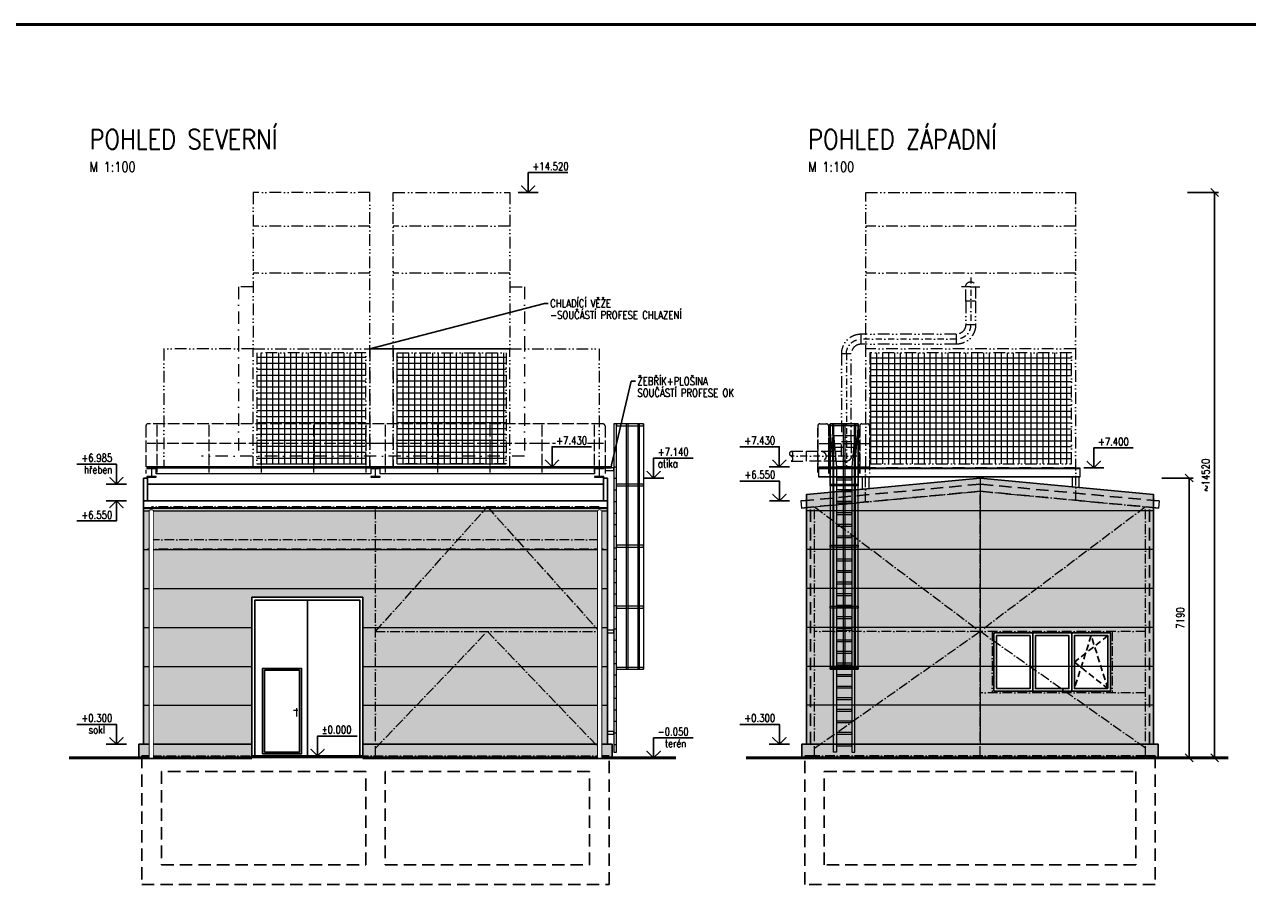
# Model space of a CAD drawing. Header units: millimetres. Extents: x -25606 to 96684, y -22894 to 47132.
# Tile 88 of 89: x 34845 to 66266, y 7219 to 29700. Entities that reach past the tile are written whole.
import ezdxf
from ezdxf import colors
from ezdxf.entities.mleader import LeaderData, LeaderLine
from ezdxf.math import Vec2, Vec3

# ---------------------------------------------------------------- set-up
doc = ezdxf.new("R2010")
doc.units = ezdxf.units.MM
doc.header["$LTSCALE"] = 50
doc.set_wipeout_variables(frame=1)
for name, pattern in [('A_CARA_07', [7, 5, -2]), ('A_CARA_15', [7.6, 5, -1.3, 0, -1.3]), ('A_CARA_16', [11.4, 6, -1.8, 0, -1.8, 0, -1.8]), ('ACAD_ISO04W100', [30, 24, -3, 0, -3]), ('DASHDOT', [25.4, 12.7, -6.35, 0, -6.35]), ('HIDDEN', [9.525, 6.35, -3.175])]:
    doc.linetypes.add(name, pattern=pattern)
doc.layers.get('Defpoints').update_dxf_attribs({"color": 132})
for name, color, linetype, lineweight in [('CA_KOTY', 3, 'Continuous', 25), ('CA_NEVHRA', 3, 'HIDDEN', 25), ('CA_OK18', 5, 'Continuous', 18), ('CA_OSY', 5, 'A_CARA_15', 18), ('CA_POHHRA18', 8, 'Continuous', 18), ('CA_POHHRA25', 7, 'Continuous', 25), ('CA_REZY', 1, 'Continuous', 50), ('CA_SRAFY', 9, 'Continuous', 13), ('CA_TEXT25', 7, 'Continuous', 25), ('CA_TEXT5', 1, 'Continuous', 50), ('CA_TG', 9, 'A_CARA_16', 13)]:
    doc.layers.add(name, color=color, linetype=linetype, lineweight=lineweight)
doc.layers.add('Obrysy', color=2, linetype='Continuous')
doc.layers.add('RAMECEK', color=1, linetype='Continuous', lineweight=50, plot=False)
doc.styles.add('ROMANS', font='romans.shx', dxfattribs={"width": 0.8})
doc.dimstyles.new('A-100_(2.5)', dxfattribs={"dimscale": 100, "dimtxt": 2, "dimasz": 2, "dimexe": 1, "dimexo": 2, "dimgap": 0, "dimtad": 0, "dimdec": 1, "dimrnd": 1, "dimtxsty": 'ROMANS', "dimblk1": 'OBLIQUE', "dimblk2": 'OBLIQUE', "dimsah": 1, "dimcen": 2, "dimclrd": 256, "dimclre": 256, "dimclrt": 256, "dimadec": 1, "dimazin": 2, "dimtfac": 0.714286, "dimtdec": 1, "dimtmove": 0, "dimatfit": 3, "dimldrblk": 'DOTSMALL', "dimfxl": 7, "dimfxlon": 1, "dimtvp": 1.142857, "dimtfill": 1, "dimtolj": 1, "dimlwd": -1, "dimlwe": -1, "dimarcsym": 0})

# ---------------------------------------------------------------- blocks, each defined once
blk = doc.blocks.new('*U165')
at = {"layer": 'CA_OK18'}
blk.add_lwpolyline([(-200, -20), (200, -20), (200, 20), (-200, 20)], close=True, dxfattribs=at)
blk = doc.blocks.new('*U166')
at = {"layer": 'CA_POHHRA18', "color": 0, "linetype": 'ByBlock', "lineweight": -2, "transparency": 16777216}
for p in [(0, 7128), (0, 6831), (0, 6534), (0, 6237), (0, 5940), (0, 5643), (0, 5346), (0, 5049), (0, 4752), (0, 4455), (0, 4158), (0, 3861), (0, 3564), (0, 3267), (0, 2970), (0, 2673), (0, 2376), (0, 2079), (0, 1782), (0, 1485), (0, 1188), (0, 891), (0, 594), (0, 297), (0, 0)]:
    blk.add_blockref('*U165', p, dxfattribs=at)
blk = doc.blocks.new('*U186')
at = {"layer": 'CA_OK18', "linetype": 'A_CARA_07', "ltscale": 0.1}
blk.add_lwpolyline([(-25, -19), (-25, 16), (-25, 18), (-23, 19), (-23, 19), (-22, 19), (-21, 19), (21, 19), (22, 19), (23, 19), (23, 19), (24, 18), (25, 17), (25, 16), (25, -19)], dxfattribs=at)
blk = doc.blocks.new('*U187')
at = {"layer": 'CA_POHHRA18', "color": 0, "linetype": 'ByBlock', "lineweight": -2, "transparency": 16777216}
for p in [(0, 7132.8), (0, 6835.6), (0, 6538.4), (0, 6241.2), (0, 5944), (0, 5646.8), (0, 5349.6), (0, 5052.4), (0, 4755.2), (0, 4458), (0, 4160.8), (0, 3863.6), (0, 3566.4), (0, 3269.2), (0, 2972), (0, 2674.8), (0, 2377.6), (0, 2080.4), (0, 1783.2), (0, 1486), (0, 1188.8), (0, 891.6), (0, 594.4), (0, 297.2), (0, 0)]:
    blk.add_blockref('*U186', p, dxfattribs=at)
blk = doc.blocks.new('OK_sever')
at = {"layer": 'CA_OK18', "linetype": 'ACAD_ISO04W100', "ltscale": 0.25}
for p, q in [((96, 8530), (-11596, 8530)), ((-11370, 8508), (-11370, 7280)), ((-10027, 8508), (-10027, 7280)), ((-8685, 8508), (-8685, 7280)), ((-7342, 8508), (-7342, 7280)), ((-6000, 8508), (-6000, 7280)), ((-5500, 8508), (-5500, 7280)), ((-4158, 8508), (-4158, 7280)), ((-2815, 8508), (-2815, 7280)), ((-1472, 8508), (-1472, 7280)), ((-130, 8508), (-130, 7280)), ((-11647, 8479), (-11647, 7260)), ((147, 8479), (147, 7260)), ((-11392, 8030), (-11612, 8030)), ((-10050, 8030), (-11348, 8030)), ((-8707, 8030), (-10005, 8030)), ((-7365, 8030), (-8663, 8030)), ((-6022, 8030), (-7320, 8030)), ((-5750, 8030), (-5978, 8030)), ((-5522, 8030), (-5750, 8030)), ((-4180, 8030), (-5478, 8030)), ((-2837, 8030), (-4135, 8030)), ((-1495, 8030), (-2793, 8030)), ((-152, 8030), (-1450, 8030)), ((112, 8030), (-108, 8030))]:
    blk.add_line(p, q, dxfattribs=at)
at = {"layer": 'CA_OK18'}
for p, q in [((692, 8530), (692, 2225)), ((742, 2225), (742, 8530)), ((991, 8530), (991, 2225)), ((1032, 2225), (1032, 8530)), ((1138, 8530), (1138, 2225)), ((1143, 2225), (1143, 8530))]:
    blk.add_line(p, q, dxfattribs=at)
for points in [[(370, 100), (440, 100), (440, 8530), (370, 8530)], [(440, 8480), (1138, 8480), (1138, 8530), (440, 8530)], [(305, 7430), (-11620, 7430), (-11620, 7400), (305, 7400)], [(-5870, 7248), (-11380, 7248), (-11380, 7400), (-5870, 7400)], [(-120, 7248), (-5630, 7248), (-5630, 7400), (-120, 7400)], [(147, 7330), (370, 7330), (370, 7400), (147, 7400)], [(440, 6935), (1138, 6935), (1138, 6985), (440, 6985)], [(440, 5365), (1138, 5365), (1138, 5415), (440, 5415)], [(440, 3795), (1138, 3795), (1138, 3845), (440, 3845)], [(210, 3165), (370, 3165), (370, 3235), (210, 3235)], [(440, 2225), (1138, 2225), (1138, 2275), (440, 2275)], [(210, 555), (370, 555), (370, 625), (210, 625)]]:
    blk.add_lwpolyline(points, close=True, dxfattribs=at)
for points in [[(-11380, 7400), (-11500, 7400), (-11620, 7400), (-11620, 7383), (-11526, 7383, -0.414393), (-11505, 7362), (-11505, 7198, -0.414038), (-11526, 7177), (-11620, 7177), (-11620, 7160), (-11380, 7160), (-11380, 7177), (-11474, 7177, -0.414185), (-11495, 7198), (-11495, 7362, -0.414238), (-11474, 7383), (-11380, 7383), (-11380, 7400)], [(-5630, 7400), (-5750, 7400), (-5870, 7400), (-5870, 7383), (-5776, 7383, -0.414393), (-5755, 7362), (-5755, 7198, -0.414038), (-5776, 7177), (-5870, 7177), (-5870, 7160), (-5630, 7160), (-5630, 7177), (-5724, 7177, -0.414185), (-5745, 7198), (-5745, 7362, -0.414238), (-5724, 7383), (-5630, 7383), (-5630, 7400)], [(120, 7400), (0, 7400), (-120, 7400), (-120, 7383), (-26, 7383, -0.414393), (-5, 7362), (-5, 7198, -0.414038), (-26, 7177), (-120, 7177), (-120, 7160), (120, 7160), (120, 7177), (26, 7177, -0.414185), (5, 7198), (5, 7362, -0.414238), (26, 7383), (120, 7383), (120, 7400)]]:
    blk.add_lwpolyline(points, format="xyb", close=True, dxfattribs=at)
at = {"layer": 'CA_OK18', "linetype": 'ACAD_ISO04W100', "ltscale": 0.25}
for centre, start, end in [((-11596, 8479), 90, 180), ((96, 8479), 0, 90)]:
    blk.add_arc(centre, 51, start, end, dxfattribs=at)
at = {"layer": 'CA_POHHRA18'}
blk.add_blockref('*U187', (405, 278), dxfattribs=at)
blk = doc.blocks.new('*U192')
for p, q in [((-128, 0), (-128, -375)), ((128, -375), (128, 0)), ((-128, -375), (128, -375))]:
    blk.add_line(p, q)
blk.add_arc((0, 0), 128, 0, 180)
blk = doc.blocks.new('*U193')
for p, q in [((375, 128), (375, -128)), ((128, -375), (-128, -375))]:
    blk.add_line(p, q)
for radius in [503, 247]:
    blk.add_arc((375, -375), radius, 90, 180)
blk = doc.blocks.new('*U189')
for p, q in [((375, 128), (375, -128)), ((128, -375), (-128, -375))]:
    blk.add_line(p, q)
for radius in [503, 247]:
    blk.add_arc((375, -375), radius, 90, 180)
blk = doc.blocks.new('*U190')
for p, q in [((-128, 0), (-128, -375)), ((128, -375), (128, 0)), ((-128, -375), (128, -375))]:
    blk.add_line(p, q)
blk.add_arc((0, 0), 128, 0, 180)
blk = doc.blocks.new('*U191')
for p, q in [((-128, 0), (-128, -375)), ((128, -375), (128, 0)), ((-128, -375), (128, -375))]:
    blk.add_line(p, q)
blk.add_arc((0, 0), 128, 0, 180)
blk = doc.blocks.new('tg_chl_věž')
h = blk.add_hatch()
h.set_pattern_fill('CTYSQ6ST', color=256)
h.set_pattern_definition([(0, (100, 100), (0, 152.4), []), (90, (100, 100), (-152.4, 9e-15), [])])
h.paths.add_polyline_path([(100, 100), (5288, 100), (5288, 2960), (100, 2960)])
for p, q in [((5388, 7074), (0, 7074)), ((0, 7074), (0, 0)), ((5388, 0), (5388, 7074)), ((0, 6209), (5388, 6209)), ((0, 5004), (5388, 5004)), ((2694, 4654), (2455, 4654)), ((2694, 4654), (2933, 4654)), ((2566, 4279), (2566, 3679)), ((2822, 4279), (2822, 3679)), ((3069, 3432), (5513, 3432)), ((3069, 3176), (5513, 3176)), ((0, 3060), (5388, 3060)), ((5760, 675), (5760, 2929)), ((6016, 2929), (6016, 675)), ((6163, 428), (6016, 428)), ((6538, 428), (6163, 428)), ((6163, 428), (6163, 172)), ((7305, 428), (6913, 428)), ((0, 0), (5388, 0)), ((6163, 172), (5888, 172)), ((6163, 172), (6538, 172)), ((7302, 172), (6913, 172))]:
    blk.add_line(p, q)
at = {"linetype": 'DASHDOT', "ltscale": 0.25}
for p, q in [((2694, 4893), (2694, 3679)), ((3069, 3304), (5513, 3304)), ((5888, 2929), (5888, 32)), ((5620, 300), (6913, 300)), ((6913, 300), (7306, 300))]:
    blk.add_line(p, q, dxfattribs=at)
blk.add_lwpolyline([(100, 2960), (5288, 2960), (5288, 100), (100, 100)], close=True)
for centre, start, end in [((3069, 3679), 179.9995, 269.9995), ((5513, 2929), 0.0005, 90.0005)]:
    blk.add_arc(centre, 375, start, end, dxfattribs=at)
for centre, start, end in [((7342, 364), 119.8132, 240.1868), ((7268, 364), 299.8132, 60.1868), ((7342, 235), 119.8132, 240.1868)]:
    blk.add_arc(centre, 74.2, start, end)
for name, p, rotation in [('*U192', (2694, 4654), 359.9995183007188), ('*U193', (2694, 3304), 89.99951830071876), ('*U191', (5888, 300), 180.0004816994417), ('*U190', (6538, 300), 90.00048169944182)]:
    blk.add_blockref(name, p, dxfattribs=dict(rotation=rotation))
at = {"xscale": -1, "rotation": 0.0004816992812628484}
blk.add_blockref('*U189', (5888, 3304), dxfattribs=at)
blk = doc.blocks.new('_Oblique')
at = {"color": 0, "linetype": 'ByBlock', "lineweight": -2}
blk.add_line((-0.5, -0.5), (0.5, 0.5), dxfattribs=at)
blk = doc.blocks.new('*D330')
at = {"layer": 'CA_KOTY', "transparency": 16777216}
for p, q in [((64066, 18047), (64866, 18047)), ((64766, 10858), (64766, 18047)), ((64173, 10858), (64866, 10858))]:
    blk.add_line(p, q, dxfattribs=at)
at = {"layer": 'Defpoints', "color": 0, "transparency": 16777216}
for p in [(59393, 18047), (64766, 18047), (63973, 10858)]:
    blk.add_point(p, dxfattribs=at)
at = {"layer": 'CA_KOTY', "transparency": 16777216, "xscale": 200, "yscale": 200, "zscale": 200}
for p, rotation in [((64766, 18047), 90), ((64766, 10858), 270)]:
    blk.add_blockref('_Oblique', p, dxfattribs=dict(at, rotation=rotation))
at = {"layer": 'CA_KOTY', "transparency": 16777216, "insert": (64538, 14453), "char_height": 200, "attachment_point": 5, "rotation": 90, "style": 'ROMANS', "bg_fill": 3, "box_fill_scale": 1.1, "bg_fill_color": 256, "bg_fill_true_color": 13158600, "bg_fill_transparency": 0}
blk.add_mtext('\\A1;7190', dxfattribs=at)
blk = doc.blocks.new('_DotSmall')
at = {"color": 0, "linetype": 'ByBlock', "const_width": 0.5}
blk.add_lwpolyline([(-0.0625, 0, 1), (0.0625, 0, 1)], format="xyb", close=True, dxfattribs=at)
blk = doc.blocks.new('*D331')
at = {"layer": 'CA_KOTY', "transparency": 16777216}
for p, q in [((64721, 25382), (65521, 25382)), ((65421, 10858), (65421, 25382)), ((64721, 10858), (65521, 10858))]:
    blk.add_line(p, q, dxfattribs=at)
at = {"layer": 'Defpoints', "color": 0, "transparency": 16777216}
for p in [(61847, 25382), (65421, 25382), (63973, 10858)]:
    blk.add_point(p, dxfattribs=at)
at = {"layer": 'CA_KOTY', "transparency": 16777216, "xscale": 200, "yscale": 200, "zscale": 200}
for p, rotation in [((65421, 25382), 90), ((65421, 10858), 270)]:
    blk.add_blockref('_Oblique', p, dxfattribs=dict(at, rotation=rotation))
at = {"layer": 'CA_KOTY', "transparency": 16777216, "insert": (65193, 18120), "char_height": 200, "attachment_point": 5, "rotation": 90, "style": 'ROMANS', "bg_fill": 3, "box_fill_scale": 1.1, "bg_fill_color": 256, "bg_fill_true_color": 13158600, "bg_fill_transparency": 0}
blk.add_mtext('\\A1;~14520', dxfattribs=at)
blk = doc.blocks.new('_Dot')
at = {"layer": 'Obrysy', "color": 0, "lineweight": -2}
blk.add_line((-0.5, 0), (-1, 0), dxfattribs=at)
at = {"layer": 'Obrysy', "color": 0, "const_width": 0.5}
blk.add_lwpolyline([(-0.25, 0, 1), (0.25, 0, 1)], format="xyb", close=True, dxfattribs=at)

msp = doc.modelspace()

# ---------------------------------------------------------------- hatches: boundary and pattern name
at = {"layer": 'CA_SRAFY', "transparency": 33554498}
h = msp.add_hatch(color=252, dxfattribs=at)
h.dxf.hatch_style = 1
h.paths.add_polyline_path([(59748.47, 12568.25), (59748.47, 14068.25), (62748.47, 14068.25), (62748.47, 12568.25)], flags=16)
h.paths.add_polyline_path([(63848.47, 17288.25), (63848.47, 17472.27), (63848.47, 17627.93), (59393.47, 18047.22), (54938.47, 17627.93), (54938.47, 17472.27), (54938.47, 17288.25), (54938.47, 11208.25), (63848.47, 11208.25)])
h = msp.add_hatch(color=252, dxfattribs=at)
h.dxf.hatch_style = 1
h.paths.add_polyline_path([(49822.75, 17276.63), (37902.75, 17276.63), (37902.75, 11208.25), (40687.75, 11208.25), (40687.75, 14983.25), (43537.75, 14983.25), (43537.75, 11208.25), (49822.75, 11208.25)])
at = {"layer": 'CA_SRAFY'}
h = msp.add_hatch(dxfattribs=at)
h.set_pattern_fill('AR-SAND', color=256, scale=3)
h.paths.add_polyline_path([(49942.75, 11208.25), (49822.75, 11208.25), (43537.75, 11208.25), (43537.75, 10858.25), (49942.75, 10858.25)])
h.paths.add_polyline_path([(40687.75, 11208.25), (37902.75, 11208.25), (37782.75, 11208.25), (37782.75, 10858.25), (40687.75, 10858.25), (40687.75, 10888.25)])
h = msp.add_hatch(dxfattribs=at)
h.set_pattern_fill('AR-SAND', color=256, scale=3)
h.set_pattern_definition([(37.5, (868.76, 0), (-4.8001, 146.82397), [0, -115.824, 0, -129.54, 0, -123.825]), (7.5, (868.76, 0), (134.857, 215.04753), [0, -62.484, 0, -104.394, 0, -40.005]), (327.5, (775.04, 0), (237.2977, 0.43116), [0, -38.1, 0, -137.16, 0, -179.07]), (317.5, (775.04, 0), (229.06694, 66.8788), [0, -19.05, 0, -89.916, 0, -102.87])])
h.paths.add_polyline_path([(63973.47, 11208.25), (63848.47, 11208.25), (54938.47, 11208.25), (54813.47, 11208.25), (54813.47, 10858.25), (63973.47, 10858.25)])
at = {"layer": 'CA_TG'}
h = msp.add_hatch(dxfattribs=at)
h.set_pattern_fill('CTYSQ6ST', color=256)
h.set_pattern_definition([(0, (43818.02, 18408.25), (0, 152.4), []), (90, (43818.02, 18408.25), (-152.4, 9e-15), [])])
h.paths.add_polyline_path([(43618.02, 18408.25), (40818.02, 18408.25), (40818.02, 21268.25), (43618.02, 21268.25)])
h = msp.add_hatch(dxfattribs=at)
h.set_pattern_fill('CTYSQ6ST', color=256)
h.set_pattern_definition([(0, (44418.02, 18408.25), (0, 152.4), []), (90, (44418.02, 18408.25), (-152.4, 9e-15), [])])
h.paths.add_polyline_path([(44418.02, 18408.25), (47218.02, 18408.25), (47218.02, 21268.25), (44418.02, 21268.25)])

# ---------------------------------------------------------------- linework, layer by layer
at = {"layer": 'CA_KOTY'}
for p, q in [((47527.56, 25382.25), (48045.33, 25382.25)), ((53978.18, 18338.25), (54495.95, 18338.25)), ((62057.01, 18308.25), (62574.78, 18308.25)), ((50749.93, 18047.22), (51267.7, 18047.22)), ((36948.33, 17891.56), (37466.1, 17891.56)), ((36948.33, 17458.32), (37466.1, 17458.32)), ((53981.29, 17458.32), (54499.06, 17458.32)), ((36948.33, 11208.25), (37466.1, 11208.25)), ((53979.04, 11208.25), (54496.81, 11208.25)), ((50749.93, 10858.25), (51267.7, 10858.25))]:
    msp.add_line(p, q, dxfattribs=at)
for points in [[(47618.44, 25550.25), (47786.44, 25382.25), (47954.44, 25550.25), (47786.44, 25382.25), (47618.44, 25550.25), (47786.44, 25382.25), (47786.44, 25894.09), (48800.71, 25894.09)], [(48230.32, 18506.25), (48398.32, 18338.25), (48566.32, 18506.25), (48398.32, 18338.25), (48230.32, 18506.25), (48398.32, 18338.25), (48398.32, 18850.09), (49412.59, 18850.09)], [(50840.82, 18215.22), (51008.82, 18047.22), (51176.82, 18215.22), (51008.82, 18047.22), (50840.82, 18215.22), (51008.82, 18047.22), (51008.82, 18559.06), (52023.09, 18559.06)], [(54405.07, 18506.25), (54237.07, 18338.25), (54069.07, 18506.25), (54237.07, 18338.25), (54405.07, 18506.25), (54237.07, 18338.25), (54237.07, 18850.09), (53222.8, 18850.09)], [(62147.9, 18476.25), (62315.9, 18308.25), (62483.9, 18476.25), (62315.9, 18308.25), (62147.9, 18476.25), (62315.9, 18308.25), (62315.9, 18820.09), (63330.16, 18820.09)], [(37375.21, 18059.56), (37207.21, 17891.56), (37039.21, 18059.56), (37207.21, 17891.56), (37375.21, 18059.56), (37207.21, 17891.56), (37207.21, 18403.39), (36192.95, 18403.39)], [(54408.18, 17626.32), (54240.18, 17458.32), (54072.18, 17626.32), (54240.18, 17458.32), (54408.18, 17626.32), (54240.18, 17458.32), (54240.18, 17970.16), (53225.91, 17970.16)], [(37375.21, 17290.32), (37207.21, 17458.32), (37039.21, 17290.32), (37207.21, 17458.32), (37375.21, 17290.32), (37207.21, 17458.32), (37207.21, 16946.49), (36192.95, 16946.49)], [(37375.21, 11376.25), (37207.21, 11208.25), (37039.21, 11376.25), (37207.21, 11208.25), (37375.21, 11376.25), (37207.21, 11208.25), (37207.21, 11720.09), (36192.95, 11720.09)], [(54405.93, 11376.25), (54237.93, 11208.25), (54069.93, 11376.25), (54237.93, 11208.25), (54405.93, 11376.25), (54237.93, 11208.25), (54237.93, 11720.09), (53223.66, 11720.09)], [(42207.66, 11076.25), (42375.66, 10908.25), (42543.66, 11076.25), (42375.66, 10908.25), (42207.66, 11076.25), (42375.66, 10908.25), (42375.66, 11420.09), (43389.93, 11420.09)], [(50840.82, 11026.25), (51008.82, 10858.25), (51176.82, 11026.25), (51008.82, 10858.25), (50840.82, 11026.25), (51008.82, 10858.25), (51008.82, 11370.09), (52023.09, 11370.09)]]:
    msp.add_lwpolyline(points, dxfattribs=at)
at = {"layer": 'CA_NEVHRA'}
for p, q in [((55038.47, 11208.25), (55038.47, 17298.37)), ((63748.47, 11208.25), (63748.47, 17298.37))]:
    msp.add_line(p, q, dxfattribs=at)
for points in [[(63996.59, 17458.32), (59393.47, 17891.56), (54790.35, 17458.33)], [(63979.49, 17276.63), (59393.47, 17708.25), (54807.45, 17276.63)], [(38112.75, 10908.25), (37862.75, 10908.25), (37862.75, 7608.25), (49862.75, 7608.25), (49862.75, 10908.25), (49612.75, 10908.25)], [(63643.46, 10908.25), (63893.47, 10908.25), (63893.47, 7608.25), (54893.47, 7608.25), (54893.47, 10908.25), (55143.47, 10908.25)]]:
    msp.add_lwpolyline(points, dxfattribs=at)
at = {"layer": 'CA_NEVHRA', "color": 8, "ltscale": 0.5}
for points in [[(62678.47, 12638.25), (62248.47, 13998.25), (61818.47, 12638.25)], [(62678.47, 13998.25), (61818.47, 13318.25), (62678.47, 12638.25)]]:
    msp.add_lwpolyline(points, dxfattribs=at)
at = {"layer": 'CA_NEVHRA'}
for points in [[(43612.75, 10508.25), (38362.75, 10508.25), (38362.75, 8108.25), (43612.75, 8108.25)], [(49362.75, 10508.25), (44112.75, 10508.25), (44112.75, 8108.25), (49362.75, 8108.25)], [(55393.47, 10508.25), (63393.47, 10508.25), (63393.47, 8108.25), (55393.47, 8108.25)]]:
    msp.add_lwpolyline(points, close=True, dxfattribs=at)
at = {"layer": 'CA_OK18', "linetype": 'ACAD_ISO04W100', "ltscale": 0.25}
for p, q in [((55228.22, 19416), (55228.22, 18188.25)), ((55503.47, 19416), (55503.47, 18168.25)), ((56303.47, 19416), (56303.47, 18168.25)), ((55263.22, 18938.25), (55481.22, 18938.25)), ((55525.72, 18938.25), (56281.22, 18938.25))]:
    msp.add_line(p, q, dxfattribs=at)
at = {"layer": 'CA_OK18'}
for p, q in [((55546.56, 17893.25), (55546.56, 19388.25)), ((55555.25, 17893.25), (55555.25, 19388.25)), ((55609.32, 19438.25), (55609.32, 13133.25)), ((55641.46, 13133.25), (55641.46, 19438.25)), ((55878.47, 19438.25), (55878.47, 13133.25)), ((55928.47, 13133.25), (55928.47, 19438.25)), ((56165.47, 13133.25), (56165.47, 19438.25)), ((56197.61, 13133.25), (56197.61, 19438.25)), ((56251.69, 19388.25), (56251.69, 17893.25)), ((56260.37, 19388.25), (56260.37, 17893.25)), ((55253.47, 18291.25), (61953.47, 18291.25)), ((55253.47, 18085.25), (61953.47, 18085.25))]:
    msp.add_line(p, q, dxfattribs=at)
at = {"layer": 'CA_OK18', "linetype": 'ACAD_ISO04W100', "ltscale": 0.2}
for p, q in [((55263.22, 18938.25), (55481.22, 18938.25)), ((55620.47, 19138.25), (56186.47, 19138.25)), ((56325.72, 18938.25), (56553.47, 18938.25)), ((56325.72, 18938.25), (56553.47, 18938.25))]:
    msp.add_line(p, q, dxfattribs=at)
for points in [[(55228.22, 18188.25), (55228.22, 19387.25, -0.41421356), (55279.22, 19438.25), (55452.47, 19438.25, -0.41421356), (55503.47, 19387.25), (55503.47, 18168.25)], [(56303.47, 18168.25), (56303.47, 19387.25, -0.41421356), (56354.47, 19438.25), (56502.47, 19438.25, -0.41421356), (56553.47, 19387.25), (56553.47, 18168.25)]]:
    msp.add_lwpolyline(points, format="xyb", dxfattribs=at)
at = {"layer": 'CA_OK18'}
for points in [[(55703.47, 11008.25), (55633.47, 11008.25), (55633.47, 18335.08), (55533.75, 19431.91), (55603.47, 19438.25), (55703.47, 18335.08)], [(55541.64, 13133.25), (56265.29, 13133.25), (56265.29, 19438.25), (55541.64, 19438.25)], [(55545.47, 19438.25), (56261.47, 19438.25), (56261.47, 19388.25), (55545.47, 19388.25)], [(56103.47, 11008.25), (56173.47, 11008.25), (56173.47, 18335.08), (56273.18, 19431.91), (56203.47, 19438.25), (56103.47, 18335.08)], [(56553.47, 18308.25), (55253.47, 18308.25), (55253.47, 18338.25), (56553.47, 18338.25)], [(61953.47, 18068.25), (55253.47, 18068.25), (55253.47, 18308.25), (61953.47, 18308.25)], [(55545.47, 17893.25), (56261.47, 17893.25), (56261.47, 17843.25), (55545.47, 17843.25)], [(55545.47, 16323.25), (56261.47, 16323.25), (56261.47, 16273.25), (55545.47, 16273.25)], [(55545.47, 14753.25), (56261.47, 14753.25), (56261.47, 14703.25), (55545.47, 14703.25)], [(55545.47, 13183.25), (56261.47, 13183.25), (56261.47, 13133.25), (55545.47, 13133.25)]]:
    msp.add_lwpolyline(points, close=True, dxfattribs=at)
at = {"layer": 'CA_OK18', "linetype": 'ACAD_ISO04W100', "ltscale": 0.2}
msp.add_lwpolyline([(55654.47, 18838.37), (56152.47, 18838.37, 0.41421356), (56203.47, 18889.37), (56203.47, 19387.37, 0.41421356), (56152.47, 19438.37), (55654.47, 19438.37, 0.41421356), (55603.47, 19387.37), (55603.47, 18889.37, 0.41421356)], format="xyb", close=True, dxfattribs=at)
at = {"layer": 'CA_OK18'}
for points in [[(56543.47, 17778.99), (56543.47, 18068.25), (56363.47, 18068.25), (56363.47, 17762.05)], [(61943.47, 17807.22), (61943.47, 18068.25), (61763.47, 18068.25), (61763.47, 17824.16)]]:
    msp.add_lwpolyline(points, dxfattribs=at)
at = {"layer": 'CA_OSY'}
for p, q in [((56453.47, 17431.55), (56453.47, 18308.25)), ((61853.47, 17476.72), (61853.47, 18308.25)), ((55143.46, 17308.25), (59393.46, 17708.25)), ((59393.46, 10908.25), (59393.46, 17708.25)), ((59393.46, 17708.25), (63643.46, 17308.25)), ((38112.75, 10908.25), (38112.75, 17308.25)), ((43862.75, 17308.25), (38112.75, 17308.25)), ((43862.75, 10908.25), (43862.75, 17308.25)), ((49612.75, 17308.25), (43862.75, 17308.25)), ((43862.75, 14108.25), (46737.75, 17308.25)), ((46737.75, 17308.25), (49612.75, 14108.25)), ((49612.75, 10908.25), (49612.75, 17308.25)), ((55143.46, 17308.25), (59393.46, 14108.25)), ((55143.47, 10908.25), (55143.47, 17308.25)), ((63643.46, 17308.25), (59393.46, 14108.25)), ((63643.46, 10908.25), (63643.46, 17308.25)), ((44012.75, 16458.25), (38122.75, 16458.25)), ((49602.75, 16458.25), (44012.75, 16458.25)), ((43857.75, 16218.25), (38002.75, 16218.25)), ((49722.75, 16218.25), (43867.75, 16218.25)), ((43862.75, 14108.25), (49612.75, 14108.25)), ((43862.75, 11108.25), (46737.75, 14108.25)), ((46737.75, 14108.25), (49612.75, 11108.25)), ((59393.46, 14108.25), (55143.46, 14108.25)), ((55143.46, 11108.25), (59393.46, 14108.25)), ((63643.46, 14108.25), (59393.46, 14108.25)), ((63643.46, 11108.25), (59393.46, 14108.25)), ((59708.47, 14108.25), (59708.47, 12528.25)), ((62788.47, 14108.25), (62788.47, 12528.25)), ((63643.46, 12528.25), (59393.46, 12528.25)), ((38112.75, 10908.25), (49612.75, 10908.25)), ((63643.46, 10908.25), (55143.47, 10908.25))]:
    msp.add_line(p, q, dxfattribs=at)
at = {"layer": 'CA_POHHRA18'}
for p, q in [((59393.47, 18047.22), (59393.46, 11208.25)), ((63848.47, 17208.25), (54938.47, 17208.25)), ((37902.75, 16208.25), (49822.75, 16208.25)), ((63848.47, 16208.25), (54938.47, 16208.25)), ((37902.75, 15208.25), (49822.75, 15208.25)), ((63848.47, 15208.25), (54938.47, 15208.25)), ((37902.75, 14208.25), (40687.75, 14208.25)), ((43537.75, 14208.25), (49822.75, 14208.25)), ((63848.47, 14208.25), (54938.47, 14208.25)), ((37902.75, 13208.25), (40687.75, 13208.25)), ((43537.75, 13208.25), (49822.75, 13208.25)), ((63848.47, 13208.25), (54938.47, 13208.25)), ((37902.75, 12208.25), (40687.75, 12208.25)), ((41870.25, 12073.25), (41760.25, 12073.25)), ((41842.75, 11918.25), (41842.75, 12138.25)), ((43537.75, 12208.25), (49822.75, 12208.25)), ((63848.47, 12208.25), (54938.47, 12208.25))]:
    msp.add_line(p, q, dxfattribs=at)
for points in [[(38152.75, 17206.63), (49822.75, 17206.63), (49822.75, 17281.63), (37902.75, 17281.63), (37902.75, 17206.63), (38052.75, 17206.63)], [(54938.47, 17472.27), (54790.35, 17458.33), (54807.45, 17276.63), (54938.47, 17288.25)], [(63848.47, 17472.27), (63996.59, 17458.32), (63979.49, 17276.63), (63848.47, 17288.25)]]:
    msp.add_lwpolyline(points, dxfattribs=at)
for points in [[(38052.75, 10858.25), (38152.75, 10858.25), (38152.75, 17206.63, 0.46201069), (38052.75, 17206.63)], [(49672.75, 10858.25), (49572.75, 10858.25), (49572.75, 17206.63, -0.46201069), (49672.75, 17206.63)]]:
    msp.add_lwpolyline(points, format="xyb", close=True, dxfattribs=at)
at = {"layer": 'CA_POHHRA25'}
for p, q in [((49722.75, 17891.56), (38002.75, 17891.56)), ((49822.75, 17458.32), (37902.75, 17458.32)), ((49822.75, 17276.63), (37902.75, 17276.63)), ((42112.75, 14908.25), (42112.75, 10908.25)), ((60748.47, 14068.25), (60748.47, 12568.25)), ((61748.47, 14068.25), (61748.47, 12568.25)), ((37902.75, 11208.25), (40687.75, 11208.25)), ((43537.75, 11208.25), (49822.75, 11208.25)), ((63848.47, 11208.25), (54938.47, 11208.25))]:
    msp.add_line(p, q, dxfattribs=at)
for points in [[(37782.75, 10858.25), (37782.75, 11208.25), (37902.75, 11208.25), (37902.75, 18047.22)], [(37902.75, 18047.22), (38002.75, 18047.22), (38002.75, 17458.32)], [(49822.75, 18047.22), (49722.75, 18047.22), (49722.75, 17458.32)], [(49942.75, 10858.25), (49942.75, 11208.25), (49822.75, 11208.25), (49822.75, 18047.22)], [(63973.47, 10858.25), (63973.47, 11208.25), (63848.47, 11208.25), (63848.47, 17288.25), (63848.47, 17472.27), (63848.47, 17627.93), (59393.47, 18047.22), (54938.47, 17627.93), (54938.47, 17472.27), (54938.47, 17288.25), (54938.47, 11208.25), (54813.47, 11208.25), (54813.47, 10858.25)]]:
    msp.add_lwpolyline(points, dxfattribs=at)
for points in [[(40687.75, 10908.25), (43537.75, 10908.25), (43537.75, 14983.25), (40687.75, 14983.25)], [(40762.75, 10908.25), (43462.75, 10908.25), (43462.75, 14908.25), (40762.75, 14908.25)], [(59748.47, 12568.25), (62748.47, 12568.25), (62748.47, 14068.25), (59748.47, 14068.25)], [(59818.47, 12638.25), (60678.47, 12638.25), (60678.47, 13998.25), (59818.47, 13998.25)], [(60818.47, 13998.25), (61678.47, 13998.25), (61678.47, 12638.25), (60818.47, 12638.25)], [(62678.47, 12638.25), (61818.47, 12638.25), (61818.47, 13998.25), (62678.47, 13998.25)], [(40962.75, 10958.25), (41962.75, 10958.25), (41962.75, 13158.25), (40962.75, 13158.25)], [(41012.75, 11008.25), (41912.75, 11008.25), (41912.75, 13108.25), (41012.75, 13108.25)]]:
    msp.add_lwpolyline(points, close=True, dxfattribs=at)
at = {"layer": 'CA_REZY'}
for p, q in [((35990.4, 10858.25), (40687.75, 10858.25)), ((43537.75, 10858.25), (51581.75, 10858.25)), ((65765.81, 10858.25), (53383.29, 10858.25))]:
    msp.add_line(p, q, dxfattribs=at)
msp.add_lwpolyline([(40687.75, 10858.25), (40687.75, 10888.25), (43537.75, 10888.25), (43537.75, 10858.25)], dxfattribs=at)
at = {"layer": 'CA_TG'}
for p, q in [((43718.02, 24517.25), (40718.02, 24517.25)), ((47318.02, 24517.25), (44318.02, 24517.25)), ((43718.02, 23312.25), (40718.02, 23312.25)), ((47318.02, 23312.25), (44318.02, 23312.25))]:
    msp.add_line(p, q, dxfattribs=at)
for points in [[(38428.02, 18308.25), (43718.02, 18308.25), (43718.02, 25382.25), (40718.02, 25382.25), (40718.02, 21368.25), (38428.02, 21368.25)], [(49608.02, 18308.25), (44318.02, 18308.25), (44318.02, 25382.25), (47318.02, 25382.25), (47318.02, 21368.25), (49608.02, 21368.25)], [(43718.02, 18308.25), (40718.02, 18308.25), (40718.02, 21368.25), (43718.02, 21368.25)], [(44318.02, 18308.25), (47318.02, 18308.25), (47318.02, 21368.25), (44318.02, 21368.25)], [(43618.02, 21268.25), (40818.02, 21268.25), (40818.02, 18408.25), (43618.02, 18408.25)], [(44418.02, 21268.25), (47218.02, 21268.25), (47218.02, 18408.25), (44418.02, 18408.25)]]:
    msp.add_lwpolyline(points, close=True, dxfattribs=at)
at = {"layer": 'CA_TG', "linetype": 'DASHDOT', "ltscale": 0.5}
for points in [[(47318.02, 22962.25), (47693.02, 22962.25), (47693.02, 21612.24), (47693.02, 18608.25), (39397.68, 18608.25)], [(40718.02, 22962.25), (40343.02, 22962.25), (40343.02, 21612.24), (40343.02, 18608.25)]]:
    msp.add_lwpolyline(points, dxfattribs=at)
at = {"layer": 'RAMECEK'}
msp.add_lwpolyline([(24397.19, 0), (96683.95, 0), (96683.95, 29700), (24397.19, 29700)], close=True, dxfattribs=at)

# ---------------------------------------------------------------- block references
at = {"layer": 'CA_POHHRA18'}
for name, p in [('OK_sever', (49612.75, 10908.25)), ('*U166', (55903.47, 11191.25))]:
    msp.add_blockref(name, p, dxfattribs=at)
at = {"layer": 'CA_TG', "xscale": -1}
msp.add_blockref('tg_chl_věž', (61847.47, 18308.25), dxfattribs=at)

# ---------------------------------------------------------------- texts
at = {"layer": 'CA_TEXT5', "char_height": 500, "width": 9.094947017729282e-12, "attachment_point": 1, "style": 'ROMANS'}
for s, insert in [('\\pxql;{\\W0.85;POHLED SEVERNÍ\\P\\H0.5x;\\C7;M 1:100}', (36517.17, 27000.32)), ('\\pxql;{\\W0.85;POHLED ZÁPADNÍ\\P\\H0.5x;\\C7;M 1:100}', (54976.85, 27000.32))]:
    msp.add_mtext(s, dxfattribs=dict(at, insert=insert))

# ---------------------------------------------------------------- next in the draw order: texts
at = {"layer": 'CA_KOTY', "char_height": 200, "style": 'ROMANS', "bg_fill": 3, "box_fill_scale": 1.05, "bg_fill_color": 256, "bg_fill_transparency": 0}
for s, insert, attachment_point in [('+14.520', (47892.25, 25956.09), 7), ('+7.430', (48504.12, 18912.09), 7), ('+7.430', (54131.27, 18912.09), 9), ('+7.140', (51114.62, 18621.06), 7), ('+7.400', (62421.7, 18882.09), 7), ('%%P0.000', (42481.47, 11482.09), 7), ('-0.050', (51114.62, 11432.09), 7)]:
    msp.add_mtext(s, dxfattribs=dict(at, insert=insert, attachment_point=attachment_point))
at = {"layer": 'CA_KOTY', "char_height": 200, "width": 3.666400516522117e-12, "style": 'ROMANS', "bg_fill": 3, "box_fill_scale": 1.05, "bg_fill_color": 256, "bg_fill_transparency": 0}
for s, insert, attachment_point in [('+6.985', (37101.41, 18465.39), 9), ('+6.550', (54134.38, 18032.16), 9), ('+6.550', (37101.41, 17200.22), 3), ('+0.300', (37101.41, 11782.09), 9), ('+0.300', (54132.13, 11782.09), 9)]:
    msp.add_mtext(s, dxfattribs=dict(at, insert=insert, attachment_point=attachment_point))

# ---------------------------------------------------------------- next in the draw order: dimensions: what is measured, and where the dimension line sits
at = {"layer": 'CA_KOTY'}
dim = msp.add_linear_dim(base=(64766.3, 18047.22), p1=(63973.47, 10858.25), p2=(59393.47, 18047.22), angle=90, dimstyle='A-100_(2.5)', override={"dimrnd": 10}, dxfattribs=at)
dim.commit()
dim.dimension.update_dxf_attribs({"geometry": '*D330', "text_midpoint": (64537.73, 14452.74)})

# ---------------------------------------------------------------- next in the draw order: leaders
at = {"layer": 'CA_TEXT25'}
ml = msp.add_multileader_mtext('Standard', dxfattribs=at)
ml.set_content('\\A1;CHLADÍCÍ VĚŽE\\P-SOUČÁSTÍ PROFESE CHLAZENÍ', color=256, style='ROMANS')
ml.set_leader_properties()
ml.set_arrow_properties(name='DOT')
ml.build(insert=Vec2(0, 0))
ml.multileader.update_dxf_attribs({"dogleg_length": 50, "arrow_head_size": 25})
ctx = ml.context
ctx.base_point, ctx.char_height, ctx.arrow_head_size, ctx.landing_gap_size, ctx.plane_origin = Vec3(48299.78, 22533.96), 200, 25, 50, Vec3(36988.11, 7011.11)
notes = []
notes.append((ctx, [(0, (1, 1, 0), (48203.75, 22533.96), (1, 0), 96.03, [(0, [(47318.02, 21368.25), (43718.02, 21368.25)], 0, [])])]))
ctx.mtext.insert, ctx.mtext.defined_height, ctx.mtext.line_spacing_factor, ctx.mtext.line_spacing_style, ctx.mtext.flow_direction = Vec3(48349.78, 22633.96), 1.341504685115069e-11, 0.9, 2, 5
ctx.mtext.has_bg_fill, ctx.mtext.bg_color, ctx.mtext.bg_scale_factor, ctx.mtext.bg_transparency, ctx.mtext.use_window_bg_color = 1, -1073741824, 1, 0, 1
for ctx, leaders in notes:
    for number, flags, end, landing, length, lines in leaders:
        leader = LeaderData()
        leader.index, (leader.has_last_leader_line, leader.has_dogleg_vector, leader.attachment_direction) = number, flags
        leader.last_leader_point, leader.dogleg_vector, leader.dogleg_length = Vec3(end), Vec3(landing), length
        for number, points, colour, breaks in lines:
            line = LeaderLine()
            line.index, line.vertices, line.color, line.breaks = number, Vec3.list(points), colors.encode_raw_color(colour), breaks
            leader.lines.append(line)
        ctx.leaders.append(leader)

# ---------------------------------------------------------------- next in the draw order: wipeouts: each hides what was drawn before it
for points in [[(38057.75, 10863.25), (38147.75, 10863.25), (38147.75, 17204.75), (38102.75, 17224.73), (38057.75, 17204.75)], [(49577.75, 10863.25), (49667.75, 10863.25), (49667.75, 17204.75), (49622.75, 17224.73), (49577.75, 17204.75)]]:
    msp.add_wipeout(points).dxf.layer = 'CA_POHHRA18'

# ---------------------------------------------------------------- next in the draw order: texts
at = {"layer": 'CA_KOTY', "char_height": 200, "width": 3.666400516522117e-12, "attachment_point": 7, "style": 'ROMANS', "bg_fill": 3, "box_fill_scale": 1.05, "bg_fill_color": 256, "bg_fill_transparency": 0}
for s, insert in [('atika', (51114.62, 18319.47)), ('terén', (51299.74, 11130.5))]:
    msp.add_mtext(s, dxfattribs=dict(at, insert=insert))
at = {"layer": 'CA_KOTY', "char_height": 200, "attachment_point": 9, "style": 'ROMANS', "bg_fill": 3, "box_fill_scale": 1.05, "bg_fill_color": 256, "bg_fill_transparency": 0}
for s, insert in [('hřeben', (37101.41, 18163.81)), ('sokl', (36909.64, 11480.5))]:
    msp.add_mtext(s, dxfattribs=dict(at, insert=insert))

# ---------------------------------------------------------------- next in the draw order: dimensions: what is measured, and where the dimension line sits
at = {"layer": 'CA_KOTY'}
dim = msp.add_linear_dim(base=(65421.32, 25382.25), p1=(63973.47, 10858.25), p2=(61847.47, 25382.25), angle=90, text='~<>', dimstyle='A-100_(2.5)', override={"dimrnd": 10}, dxfattribs=at)
dim.commit()
dim.dimension.update_dxf_attribs({"geometry": '*D331', "text_midpoint": (65192.75, 18120.25)})

# ---------------------------------------------------------------- next in the draw order: leaders
at = {"layer": 'CA_TEXT25', "ltscale": 0.7}
ml = msp.add_multileader_mtext('Standard', dxfattribs=at)
ml.set_content('\\A1;ŽEBŘÍK+PLOŠINA\\PSOUČÁSTÍ PROFESE OK', color=256, style='ROMANS')
ml.set_leader_properties()
ml.set_arrow_properties(name='DOT')
ml.build(insert=Vec2(0, 0))
ml.multileader.update_dxf_attribs({"dogleg_length": 50, "arrow_head_size": 50})
ctx = ml.context
ctx.base_point, ctx.char_height, ctx.arrow_head_size, ctx.landing_gap_size, ctx.plane_origin = Vec3(50540.44, 20535.96), 200, 50, 50, Vec3(44968.05, 4326.31)
notes = []
notes.append((ctx, [(0, (1, 1, 0), (50431.92, 20535.96), (1, 0), 108.52, [(1, [(49917.75, 18338.25)], 0, [])])]))
ctx.mtext.insert, ctx.mtext.defined_height, ctx.mtext.line_spacing_factor, ctx.mtext.line_spacing_style, ctx.mtext.flow_direction = Vec3(50590.44, 20635.96), 5.115907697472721e-13, 0.9, 2, 5
ctx.mtext.has_bg_fill, ctx.mtext.bg_color, ctx.mtext.bg_scale_factor, ctx.mtext.bg_transparency, ctx.mtext.use_window_bg_color = 1, -1073741824, 1, 0, 1
for ctx, leaders in notes:
    for number, flags, end, landing, length, lines in leaders:
        leader = LeaderData()
        leader.index, (leader.has_last_leader_line, leader.has_dogleg_vector, leader.attachment_direction) = number, flags
        leader.last_leader_point, leader.dogleg_vector, leader.dogleg_length = Vec3(end), Vec3(landing), length
        for number, points, colour, breaks in lines:
            line = LeaderLine()
            line.index, line.vertices, line.color, line.breaks = number, Vec3.list(points), colors.encode_raw_color(colour), breaks
            leader.lines.append(line)
        ctx.leaders.append(leader)

doc.saveas('drawing.dxf')
